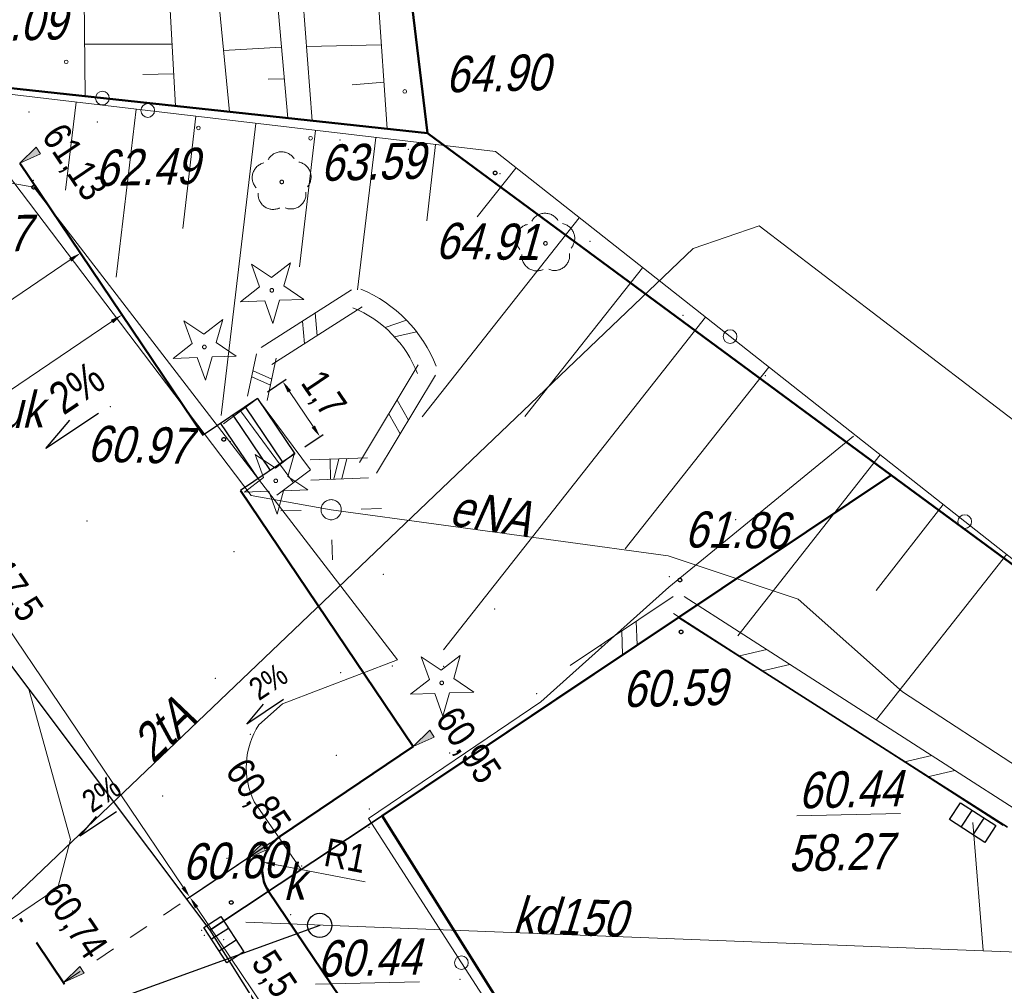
# Model space of a CAD drawing. Header units: metres. Extents: x 5515053 to 5515176, y 5844635 to 5844761.
# Tile 6 of 8: x 5515121 to 5515146, y 5844694 to 5844718. Entities that reach past the tile are written whole.
import ezdxf
from ezdxf.enums import TextEntityAlignment as Align

# ---------------------------------------------------------------- set-up
doc = ezdxf.new("R2010")
doc.units = ezdxf.units.M
doc.header["$LTSCALE"] = 1000
doc.header["$MEASUREMENT"] = 0
for name, pattern in [('0.5_0.5', [1, 0.5, -0.5]), ('1', [0]), ('DASHDOT', [1, 0.5, -0.25, 0, -0.25]), ('GDE', [0]), ('KOC', [2, 1.5, -0.5]), ('KOJ', [0]), ('KOU', [1.5, 1, -0.5]), ('SCH', [0]), ('UPE', [0]), ('UPK', [0]), ('UPT', [0]), ('WSN', [0]), ('WSQ', [1.75, 1.25, -0.5])]:
    doc.linetypes.add(name, pattern=pattern)
doc.layers.get('0').update_dxf_attribs({"color": 250, "linetype": 'CONTINUOUS', "lineweight": 30})
doc.layers.get('Defpoints').update_dxf_attribs({"linetype": 'CONTINUOUS'})
for name, color, linetype in [('!KZ_GRANICE', 40, '0.5_0.5'), ('!KZ_MAPA', 253, '0.5_0.5'), ('!KZ_RZĘDNE PROJ.', 5, 'CONTINUOUS')]:
    doc.layers.add(name, color=color, linetype=linetype)
for name, color, linetype, lineweight in [('!KZ_KANALIZACJA DESZCZOWA', 3, 'CONTINUOUS', 30), ('!KZ_KRAWĘŻNIK', 7, 'CONTINUOUS', 50), ('!KZ_OBRZEŻE', 7, 'CONTINUOUS', 30), ('!KZ_OŚ', 1, 'DASHDOT', 30), ('!KZ_SPADKI', 7, 'CONTINUOUS', 25), ('!KZ_WYMIARY', 7, '1', 13), ('EBT_R_L_1', 7, '1', 18), ('EDZ_L_1', 30, 'GDE', 50), ('point', 5, 'CONTINUOUS', 13), ('SDR_L_1', 7, '1', 25), ('SDR_R_L_1', 7, '1', 35), ('SDR_R_L_2', 7, '1', 18), ('SDR_T_3', 7, 'CONTINUOUS', 18), ('SZO_L_1', 7, '1', 18), ('SZO_R_L_1', 7, '1', 18), ('UEEN_R_L_1', 1, '1', 18), ('UEEN_R_T_2', 1, 'CONTINUOUS', 18), ('UKKA_R_T_3', 14, 'CONTINUOUS', 18), ('UKKD_R_L_1', 14, '1', 18), ('UKKD_R_T_2', 14, 'CONTINUOUS', 18), ('UKKD_R_T_4', 14, 'CONTINUOUS', 18), ('UTTM_R_L_1', 30, '1', 18), ('UTTM_R_T_2', 30, 'CONTINUOUS', 18), ('WUK_L_1', 15, '1', 18), ('WUK_R_L_1', 15, '1', 18), ('WUK_R_T_3', 247, 'CONTINUOUS', 18), ('WUK_T_1', 237, 'CONTINUOUS', 18), ('WUK_T_3', 247, 'CONTINUOUS', 18)]:
    doc.layers.add(name, color=color, linetype=linetype, lineweight=lineweight)
doc.styles.add('plan', font='ARIALN.TTF', dxfattribs={"height": 0.7})
doc.styles.get("Standard").update_dxf_attribs({"font": 'ARIALN.TTF', "width": 0.75})
doc.dimstyles.new('plan', dxfattribs={"dimtxt": 0.7, "dimasz": 0.3, "dimexe": 0.1, "dimexo": 0.3, "dimgap": 0.2, "dimtad": 1, "dimzin": 9, "dimtxsty": 'plan', "dimcen": 0, "dimclrd": 256, "dimclre": 256, "dimclrt": 256, "dimazin": 2, "dimtfac": 1, "dimtofl": 0, "dimtmove": 0, "dimatfit": 3, "dimfxl": 1, "dimlwd": -1, "dimarcsym": 0})

# ---------------------------------------------------------------- blocks, each defined once
blk = doc.blocks.new('WSU')
blk.add_circle((0, 0), 0.045)
blk = doc.blocks.new('MAPA')
at = {"color": 251, "lineweight": 13}
for p, q in [((63.575, -49.465), (63.369, -48.901)), ((63.369, -48.901), (63.867, -49.237)), ((63.867, -49.237), (64.339, -48.867)), ((64.339, -48.867), (64.174, -49.444)), ((64.174, -49.444), (64.672, -49.779)), ((63.102, -49.835), (63.575, -49.465)), ((63.702, -49.814), (63.102, -49.835)), ((63.907, -50.377), (63.702, -49.814)), ((64.072, -49.8), (63.907, -50.377)), ((64.672, -49.779), (64.072, -49.8)), ((61.897, -50.874), (61.691, -50.31)), ((61.691, -50.31), (62.189, -50.646)), ((62.189, -50.646), (62.661, -50.276)), ((62.661, -50.276), (62.496, -50.853)), ((61.424, -51.244), (61.897, -50.874)), ((62.496, -50.853), (62.994, -51.188)), ((62.024, -51.223), (61.424, -51.244)), ((62.229, -51.786), (62.024, -51.223)), ((62.394, -51.209), (62.229, -51.786)), ((62.994, -51.188), (62.394, -51.209)), ((63.966, -53.975), (64.439, -53.606)), ((64.439, -53.606), (64.274, -54.183)), ((63.674, -54.204), (63.468, -53.64)), ((63.468, -53.64), (63.966, -53.975)), ((65.337, -54.259), (65.325, -53.759)), ((63.201, -54.574), (63.674, -54.204)), ((64.274, -54.183), (64.771, -54.518)), ((63.801, -54.552), (63.201, -54.574)), ((64.007, -55.116), (63.801, -54.552)), ((64.172, -54.539), (64.007, -55.116)), ((64.771, -54.518), (64.172, -54.539)), ((64.105, -55.038), (64.604, -55.026)), ((66.104, -54.992), (66.604, -54.98)), ((65.372, -55.759), (65.383, -56.259)), ((67.801, -59.23), (67.595, -58.666)), ((67.595, -58.666), (68.093, -59.001)), ((68.093, -59.001), (68.566, -58.632)), ((68.566, -58.632), (68.401, -59.209)), ((67.328, -59.6), (67.801, -59.23)), ((68.401, -59.209), (68.898, -59.544)), ((67.928, -59.578), (67.328, -59.6)), ((68.134, -60.142), (67.928, -59.578)), ((68.299, -59.565), (68.134, -60.142)), ((68.898, -59.544), (68.299, -59.565))]:
    blk.add_line(p, q, dxfattribs=at)
at = {"color": 251}
for p, q in [((80.731, -62.717), (81.003, -62.297)), ((81.003, -62.297), (81.884, -62.868)), ((81.025, -62.907), (81.297, -62.488)), ((81.319, -63.098), (81.591, -62.678)), ((81.613, -63.288), (80.731, -62.717)), ((81.884, -62.868), (81.613, -63.288)), ((62.189, -65.401, 60.451), (62.608, -65.129, 60.451)), ((62.608, -65.129, 60.451), (63.179, -66.01, 60.451)), ((62.76, -66.282, 60.451), (62.189, -65.401, 60.451)), ((62.799, -65.423, 60.451), (62.379, -65.695, 60.451)), ((62.989, -65.717, 60.451), (62.569, -65.988, 60.451)), ((63.179, -66.01, 60.451), (62.76, -66.282, 60.451))]:
    blk.add_line(p, q, dxfattribs=at)
for centre in [(69.432, -46.633), (57.957, -46.988), (62.683, -53.26), (74.027, -56.759), (74.057, -58.049), (62.869, -64.779)]:
    blk.add_circle(centre, 0.045, dxfattribs=at)
at = {"color": 251, "lineweight": 13}
for centre, radius in [((64.126, -46.856), 0.045), ((63.878, -49.552), 0.045), ((62.2, -50.961), 0.045), ((63.977, -54.291), 0.045), ((65.354, -55.009), 0.25), ((68.104, -59.317), 0.045)]:
    blk.add_circle(centre, radius, dxfattribs=at)
at = {"color": 253, "lineweight": 13}
blk.add_circle((70.683, -48.384), 0.045, dxfattribs=at)
at = {"color": 251, "lineweight": 13}
for centre, start, end in [((64.117, -46.481), 31.4684, 151.1776), ((63.766, -46.748), 103.4727, 223.1777), ((64.48, -46.731), 319.4682, 79.1732), ((63.912, -47.164), 175.4764, 295.1719), ((64.353, -47.154), 247.474, 7.1695), ((70.674, -48.01), 31.4684, 151.1776), ((70.323, -48.277), 103.4727, 223.1777), ((71.036, -48.26), 319.4682, 79.1732), ((70.469, -48.693), 175.4764, 295.1719), ((70.91, -48.683), 247.474, 7.1695)]:
    blk.add_arc(centre, 0.375, start, end, dxfattribs=at)
at = {"layer": 'EBT_R_L_1', "color": 251, "linetype": 'SCH', "lineweight": 18}
for p, q in [((62.674, -52.87), (63.52, -52.241)), ((63.52, -52.241), (64.841, -54.021)), ((63.097, -52.551), (64.419, -54.341)), ((64.841, -54.021), (64.006, -54.65))]:
    blk.add_line(p, q, dxfattribs=at)
at = {"layer": 'EDZ_L_1', "color": 251, "linetype": 'GDE'}
for p, q in [((67.75, -45.64), (65.36, -25.802)), ((67.75, -45.64), (43.5, -43.03)), ((79.28, -54.15), (67.75, -45.64)), ((66.62, -62.62), (79.28, -54.15)), ((79.28, -54.15), (93.89, -64.923)), ((73.66, -73.84), (66.62, -62.62))]:
    blk.add_line(p, q, dxfattribs=at)
at = {"layer": 'point', "color": 251}
for p in [(57.839, -45.115, 61.336), (57.839, -45.115, 61.336), (59.536, -45.366, 61.577), (59.536, -45.366, 61.577), (65.576, -45.816, 63.798), (65.576, -45.816, 63.798), (67.274, -46.046, 64.509), (67.274, -46.046, 64.509), (69.55, -46.65, 64.969), (69.55, -46.65, 64.969), (57.945, -46.817, 61.207), (57.945, -46.817, 61.207), (71.787, -48.334, 64.903), (71.787, -48.334, 64.903), (74.107, -50.175, 64.758), (74.107, -50.175, 64.758), (76.152, -51.673, 64.691), (76.152, -51.673, 64.691), (59.862, -52.449, 60.924), (59.862, -52.449, 60.924), (62.847, -53.316, 61.013), (62.847, -53.316, 61.013), (59.284, -55.294, 60.868), (59.284, -55.294, 60.868), (75.415, -55.259, 62.578), (75.415, -55.259, 62.578), (62.936, -56.052, 60.836), (62.936, -56.052, 60.836), (66.648, -56.617, 61.163), (66.648, -56.617, 61.163), (73.762, -56.672, 61.928), (73.762, -56.672, 61.928), (69.422, -57.475, 61.199), (69.422, -57.475, 61.199), (72.067, -58.399, 61.308), (72.067, -58.399, 61.308), (66.877, -58.9, 60.99), (66.877, -58.9, 60.99), (68.149, -58.904, 60.588), (68.149, -58.904, 60.588), (62.472, -59.2, 60.817), (62.472, -59.2, 60.817), (65.59, -59.06, 60.862), (65.59, -59.06, 60.862), (70.468, -59.588, 60.914), (70.468, -59.588, 60.914), (63.343, -60.593, 60.914), (63.343, -60.593, 60.914), (65.484, -61.121, 60.962), (65.484, -61.121, 60.962), (68.301, -61.061, 60.882), (68.301, -61.061, 60.882), (61.166, -62.13, 60.721), (61.166, -62.13, 60.721), (66.306, -62.451, 60.874), (66.306, -62.451, 60.874), (66.295, -62.913, 60.713), (66.295, -62.913, 60.713), (62.763, -63.68, 60.65), (64.618, -63.869, 60.797), (64.618, -63.869, 60.797), (58.926, -64.99, 60.661), (58.926, -64.99, 60.661), (64.343, -65.084, 60.519), (64.343, -65.084, 60.519), (62.135, -65.476, 60.66), (62.135, -65.476, 60.66), (62.199, -65.597, 60.631), (62.199, -65.597, 60.631), (62.684, -65.706, 60.451), (62.684, -65.706, 60.451), (68.554, -66.692, 60.61), (68.554, -66.692, 60.61)]:
    blk.add_point(p, dxfattribs=at)
at = {"layer": 'SDR_L_1', "color": 251, "linetype": 'KOC', "lineweight": 18}
for p, q in [((57.957, -46.988), (55.547, -46.564)), ((67.001, -58.742), (57.957, -46.988)), ((64.145, -59.838), (67.001, -58.742)), ((63.557, -60.362), (64.145, -59.838)), ((64.6, -63.949), (63.441, -62.275))]:
    blk.add_line(p, q, dxfattribs=at)
at = {"layer": 'SDR_L_1', "color": 251, "linetype": 'KOJ', "lineweight": 25}
for p, q in [((56.969, -58.324), (57.835, -59.474)), ((57.835, -59.474), (62.335, -65.471)), ((62.335, -65.471), (64.848, -69.454))]:
    blk.add_line(p, q, dxfattribs=at)
at = {"layer": 'SDR_L_1', "color": 251, "linetype": 'KOU', "lineweight": 18}
for p, q in [((58.872, -63.211), (57.835, -59.474)), ((58.56, -64.418), (58.872, -63.211)), ((55.102, -66.739), (58.56, -64.418))]:
    blk.add_line(p, q, dxfattribs=at)
at = {"layer": 'SDR_L_1', "color": 251, "linetype": 'KOC', "lineweight": 18}
blk.add_arc((65.172, -61.42), 1.93, 146.7626, 206.3063, dxfattribs=at)
at = {"layer": 'SDR_R_L_1', "color": 251, "linetype": 'KOJ', "lineweight": 35}
for p, q in [((71.565, -59.307), (73.988, -57.69)), ((73.988, -57.69), (82.171, -62.903)), ((66.62, -62.622), (71.565, -59.307)), ((62.335, -65.471), (66.62, -62.622))]:
    blk.add_line(p, q, dxfattribs=at)
at = {"layer": 'SDR_R_L_2', "color": 251, "linetype": '1'}
for p, q in [((65.859, -49.542), (63.611, -50.974)), ((66.127, -49.964), (63.88, -51.396)), ((64.96, -50.115), (65.004, -50.68)), ((64.645, -50.316), (64.689, -50.881)), ((66.695, -50.479), (67.224, -50.291)), ((66.931, -50.709), (67.478, -50.582)), ((63.501, -51.133), (63.275, -52.189)), ((63.99, -51.238), (63.764, -52.293)), ((66.056, -53.839), (67.52, -51.404)), ((63.411, -51.555), (63.877, -51.765)), ((66.485, -54.097), (67.949, -51.662)), ((63.379, -51.703), (63.846, -51.913)), ((67.275, -52.782), (66.993, -52.281)), ((67.07, -53.123), (66.788, -52.622)), ((64.832, -53.771), (66.261, -53.718)), ((65.422, -54.249), (65.547, -53.744)), ((65.622, -54.242), (65.747, -53.737)), ((64.851, -54.271), (66.28, -54.218)), ((71.301, -58.882), (73.862, -57.172)), ((74.136, -57.17), (78.238, -59.806)), ((71.579, -59.298), (74.14, -57.588)), ((72.962, -58.374), (72.94, -57.788)), ((73.866, -57.59), (77.968, -60.226)), ((72.603, -58.614), (72.582, -58.027)), ((75.507, -58.645), (76.187, -58.488)), ((76.081, -59.014), (76.761, -58.857)), ((78.238, -59.806), (82.34, -62.442)), ((77.968, -60.226), (82.07, -62.862)), ((79.609, -61.281), (80.289, -61.124)), ((80.183, -61.65), (80.863, -61.493))]:
    blk.add_line(p, q, dxfattribs=at)
for radius in [3.43, 2.93]:
    blk.add_arc((64.772, -52.689), radius, 21.3178, 67.4234, dxfattribs=at)
at = {"layer": 'SZO_L_1', "color": 251, "linetype": '1'}
for p, q in [((66.952, -39.028), (67.749, -45.642)), ((51.584, -43.901), (59.666, -44.771)), ((59.666, -44.771), (67.749, -45.642)), ((73.751, -56.936), (78.345, -53.179)), ((70.566, -59.79), (73.751, -56.936)), ((66.282, -62.69), (70.566, -59.79)), ((68.595, -66.277), (66.282, -62.69)), ((70.909, -69.864), (68.595, -66.277))]:
    blk.add_line(p, q, dxfattribs=at)
for centre in [(59.666, -44.771), (68.595, -66.277)]:
    blk.add_circle(centre, 0.17, dxfattribs=at)
at = {"layer": 'SZO_R_L_1', "color": 251, "linetype": '1'}
for p, q in [((60.794, -45.079), (52.148, -44.055)), ((69.44, -46.103), (60.794, -45.079)), ((75.276, -50.703), (69.44, -46.103)), ((81.112, -55.304), (75.276, -50.703)), ((86.948, -59.905), (81.112, -55.304))]:
    blk.add_line(p, q, dxfattribs=at)
for centre in [(60.794, -45.079), (75.276, -50.703), (81.112, -55.304)]:
    blk.add_circle(centre, 0.17, dxfattribs=at)
at = {"layer": 'UEEN_R_L_1', "color": 251, "linetype": 'UPE', "lineweight": 18}
for p, q in [((63.366, -54.655), (57.062, -46.348)), ((65.354, -55.009), (63.366, -54.655)), ((73.733, -56.156), (65.354, -55.009)), ((76.968, -57.231), (73.733, -56.156)), ((79.562, -59.542), (76.968, -57.231)), ((83.574, -62.16), (79.562, -59.542))]:
    blk.add_line(p, q, dxfattribs=at)
at = {"layer": 'UKKD_R_L_1', "color": 251, "linetype": 'UPK', "lineweight": 18}
for p, q in [((81.308, -62.793), (81.571, -65.977)), ((63.231, -65.271), (87.608, -66.218))]:
    blk.add_line(p, q, dxfattribs=at)
at = {"layer": 'UTTM_R_L_1', "color": 251, "linetype": 'UPT', "lineweight": 18}
for p, q in [((75.994, -47.952), (74.356, -48.51)), ((97.427, -64.331), (75.994, -47.952)), ((74.356, -48.51), (52.356, -69.523))]:
    blk.add_line(p, q, dxfattribs=at)
at = {"layer": 'WUK_L_1', "color": 251, "linetype": 'WSQ', "lineweight": 18}
for p, q in [((64.881, -45.338), (63.952, -33.286)), ((65.906, -33.431), (66.746, -45.535)), ((59.235, -44.728), (59.129, -33.628)), ((60.848, -33.548), (61.481, -44.966)), ((62.825, -45.115), (61.732, -33.708)), ((63.269, -34.002), (64.279, -45.272)), ((61.481, -44.966), (59.235, -44.728)), ((64.279, -45.272), (62.825, -45.115)), ((66.746, -45.535), (64.881, -45.338))]:
    blk.add_line(p, q, dxfattribs=at)
at = {"layer": 'WUK_L_1', "color": 251, "linetype": 'WSN', "lineweight": 18}
for p, q in [((61.396, -43.428), (59.225, -43.428)), ((64.118, -43.505), (62.68, -43.588)), ((66.598, -43.448), (64.738, -43.491)), ((61.433, -44.167), (60.673, -44.185)), ((64.197, -44.293), (63.787, -44.303)), ((66.669, -44.376), (65.88, -44.444))]:
    blk.add_line(p, q, dxfattribs=at)
at = {"layer": 'WUK_R_L_1', "color": 251, "linetype": 'WSN', "lineweight": 18}
for p, q in [((59.009, -44.873), (58.749, -47.06)), ((60.503, -45.049), (60.009, -49.221)), ((61.987, -45.224), (61.662, -48.013)), ((63.482, -45.4), (62.619, -52.662)), ((64.966, -45.576), (64.564, -48.966)), ((66.461, -45.751), (66.008, -49.543)), ((67.945, -45.927), (67.729, -47.823)), ((69.44, -46.103), (69.44, -46.103)), ((69.949, -46.511), (68.987, -47.723)), ((71.518, -47.745), (67.621, -52.696)), ((73.097, -48.989), (70.172, -52.687)), ((74.666, -50.223), (68.145, -58.495)), ((76.235, -51.467), (72.668, -55.98)), ((77.804, -52.701), (77.804, -52.701)), ((79.006, -53.644), (75.469, -58.146)), ((80.575, -54.878), (78.904, -57.017)), ((82.154, -56.111), (78.918, -60.227))]:
    blk.add_line(p, q, dxfattribs=at)
at = {"layer": 'WUK_T_1', "color": 251, "rotation": 1.322970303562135}
for p in [(58.765, -43.869), (67.184, -44.604), (62.054, -45.513), (64.841, -45.769)]:
    blk.add_blockref('WSU', p, dxfattribs=at)
at = {"layer": 'SDR_T_3', "color": 251, "oblique": 15}
blk.add_text('bruk', height=0.9, rotation=1.323, dxfattribs=at).set_placement((57.165, -52.518), align=Align.MIDDLE)
at = {"layer": 'UEEN_R_T_2', "color": 251, "oblique": 15}
blk.add_text('eNA', height=0.9, rotation=351.013, dxfattribs=at).set_placement((69.247, -55.539), align=Align.CENTER)
at = {"layer": 'UKKA_R_T_3', "color": 251, "oblique": 15}
blk.add_text('k', height=0.9, rotation=1.323, dxfattribs=at).set_placement((64.166, -64.718))
at = {"layer": 'UKKD_R_T_2', "color": 251, "oblique": 15}
blk.add_text('kd150', height=0.9, rotation=357.793, dxfattribs=at).set_placement((71.27, -65.585), align=Align.CENTER)
at = {"layer": 'UKKD_R_T_4', "color": 251, "oblique": 15}
for p in [(76.979, -62.442), (65.012, -66.63)]:
    blk.add_text('%%U60.44', height=0.9, rotation=1.323, dxfattribs=at).set_placement(p)
blk.add_text('58.27', height=0.9, rotation=1.323, dxfattribs=at).set_placement((76.704, -63.109), align=Align.TOP_LEFT)
at = {"layer": 'UTTM_R_T_2', "color": 251, "oblique": 15}
blk.add_text('2tA', height=0.9, rotation=43.6728, dxfattribs=at).set_placement((61.477, -60.81), align=Align.CENTER)
at = {"layer": 'WUK_R_T_3', "color": 251, "oblique": 15}
for s, rotation, p in [('61.07', 1.323, (55.304, -48.63)), ('64.91', 359.263, (67.941, -48.768)), ('60.97', 358.553, (59.275, -53.809)), ('61.86', 359.263, (74.138, -55.947)), ('60.59', 1.323, (72.609, -59.923)), ('60.60', 1.323, (61.656, -64.217))]:
    blk.add_text(s, height=0.9, rotation=rotation, dxfattribs=at).set_placement(p)
at = {"layer": 'WUK_T_3', "color": 251, "oblique": 15}
for s, p in [('61.09', (56.193, -43.368)), ('64.90', (68.205, -44.631)), ('62.49', (59.487, -46.963)), ('63.59', (65.095, -46.833))]:
    blk.add_text(s, height=0.9, rotation=1.323, dxfattribs=at).set_placement(p)
blk = doc.blocks.new('GRANICE')
at = {"layer": 'EDZ_L_1', "linetype": 'GDE'}
for p, q in [((67.75, -45.64), (65.36, -25.802)), ((67.75, -45.64), (43.5, -43.03)), ((79.28, -54.15), (67.75, -45.64)), ((66.62, -62.62), (79.28, -54.15)), ((79.28, -54.15), (93.89, -64.923)), ((73.66, -73.84), (66.62, -62.62))]:
    blk.add_line(p, q, dxfattribs=at)
blk = doc.blocks.new('*D295')
at = {"layer": '!KZ_WYMIARY', "transparency": 16777216}
blk.add_line((5515129.781, 5844696.901), (5515127.534, 5844697.338), dxfattribs=at)
blk.add_solid([(5515127.543, 5844697.387), (5515127.524, 5844697.289), (5515127.239, 5844697.395)], dxfattribs=at)
at = {"layer": 'Defpoints', "color": 0, "transparency": 16777216}
for p in [(5515127.239, 5844697.395), (5515128.221, 5844697.204)]:
    blk.add_point(p, dxfattribs=at)
at = {"layer": '!KZ_WYMIARY', "transparency": 16777216, "insert": (5515129.29, 5844697.558), "char_height": 0.7, "attachment_point": 5, "rotation": 349.013, "style": 'plan'}
blk.add_mtext('R1', dxfattribs=at)
blk = doc.blocks.new('*D302')
at = {"layer": '!KZ_WYMIARY', "lineweight": -2, "transparency": 16777216}
for p, q in [((5515127.349, 5844709.097), (5515127.811, 5844709.409)), ((5515128.277, 5844707.722), (5515128.739, 5844708.034))]:
    blk.add_line(p, q, dxfattribs=at)
at = {"layer": '!KZ_WYMIARY', "transparency": 16777216}
blk.add_line((5515127.896, 5844709.104), (5515128.488, 5844708.227), dxfattribs=at)
for points in [[(5515127.937, 5844709.132), (5515127.854, 5844709.076), (5515127.728, 5844709.353)], [(5515128.53, 5844708.255), (5515128.447, 5844708.199), (5515128.656, 5844707.978)]]:
    blk.add_solid(points, dxfattribs=at)
at = {"layer": 'Defpoints', "color": 0, "transparency": 16777216}
for p in [(5515127.1, 5844708.929), (5515128.656, 5844707.978), (5515128.028, 5844707.554)]:
    blk.add_point(p, dxfattribs=at)
at = {"layer": '!KZ_WYMIARY', "transparency": 16777216, "insert": (5515128.707, 5844709.013), "char_height": 0.7, "attachment_point": 5, "rotation": 304.013, "style": 'plan'}
blk.add_mtext('1,7', dxfattribs=at)
blk = doc.blocks.new('*D303')
at = {"layer": '!KZ_WYMIARY', "lineweight": -2, "transparency": 16777216}
for p, q in [((5515116.795, 5844711.812), (5515115.548, 5844710.971)), ((5515127.415, 5844697.867), (5515125.337, 5844696.465))]:
    blk.add_line(p, q, dxfattribs=at)
at = {"layer": '!KZ_WYMIARY', "transparency": 16777216}
blk.add_line((5515115.799, 5844710.778), (5515125.252, 5844696.769), dxfattribs=at)
for points in [[(5515115.84, 5844710.806), (5515115.757, 5844710.75), (5515115.631, 5844711.027)], [(5515125.294, 5844696.797), (5515125.211, 5844696.741), (5515125.42, 5844696.521)]]:
    blk.add_solid(points, dxfattribs=at)
at = {"layer": 'Defpoints', "color": 0, "transparency": 16777216}
for p in [(5515117.043, 5844711.98), (5515127.664, 5844698.035), (5515125.42, 5844696.521)]:
    blk.add_point(p, dxfattribs=at)
at = {"layer": '!KZ_WYMIARY', "transparency": 16777216, "insert": (5515121.04, 5844704.121), "char_height": 0.7, "attachment_point": 5, "rotation": 304.013, "style": 'plan'}
blk.add_mtext('17,5', dxfattribs=at)
blk = doc.blocks.new('*D304')
at = {"layer": '!KZ_WYMIARY', "lineweight": -2, "transparency": 16777216}
for p, q in [((5515127.415, 5844697.867), (5515125.337, 5844696.465)), ((5515126.067, 5844690.318), (5515128.581, 5844692.015))]:
    blk.add_line(p, q, dxfattribs=at)
at = {"layer": '!KZ_WYMIARY', "transparency": 16777216}
blk.add_line((5515125.588, 5844696.272), (5515128.331, 5844692.208), dxfattribs=at)
for points in [[(5515125.629, 5844696.3), (5515125.546, 5844696.244), (5515125.42, 5844696.521)], [(5515128.372, 5844692.236), (5515128.289, 5844692.18), (5515128.498, 5844691.959)]]:
    blk.add_solid(points, dxfattribs=at)
at = {"layer": 'Defpoints', "color": 0, "transparency": 16777216}
for p in [(5515127.664, 5844698.035), (5515128.498, 5844691.959), (5515125.818, 5844690.151)]:
    blk.add_point(p, dxfattribs=at)
at = {"layer": '!KZ_WYMIARY', "transparency": 16777216, "insert": (5515127.473, 5844694.586), "char_height": 0.7, "attachment_point": 5, "rotation": 304.013, "style": 'plan'}
blk.add_mtext('5,5', dxfattribs=at)
blk = doc.blocks.new('*D312')
at = {"layer": '!KZ_WYMIARY', "lineweight": -2, "transparency": 16777216}
for p, q in [((5515122.666, 5844712.586), (5515122.64, 5844712.625)), ((5515118.751, 5844709.449), (5515118.495, 5844709.828))]:
    blk.add_line(p, q, dxfattribs=at)
at = {"layer": '!KZ_WYMIARY', "transparency": 16777216}
blk.add_line((5515118.8, 5844709.913), (5515122.447, 5844712.374), dxfattribs=at)
for points in [[(5515122.419, 5844712.416), (5515122.475, 5844712.333), (5515122.696, 5844712.542)], [(5515118.772, 5844709.954), (5515118.828, 5844709.872), (5515118.551, 5844709.745)]]:
    blk.add_solid(points, dxfattribs=at)
at = {"layer": 'Defpoints', "color": 0, "transparency": 16777216}
for p in [(5515122.696, 5844712.542), (5515122.834, 5844712.337), (5515118.919, 5844709.2)]:
    blk.add_point(p, dxfattribs=at)
at = {"layer": '!KZ_WYMIARY', "transparency": 16777216, "insert": (5515120.312, 5844711.605), "char_height": 0.7, "attachment_point": 5, "rotation": 34.0131, "style": 'plan'}
blk.add_mtext('5', dxfattribs=at)
blk = doc.blocks.new('*D314')
at = {"layer": '!KZ_WYMIARY', "lineweight": -2, "transparency": 16777216}
for p, q in [((5515123.571, 5844711.245), (5515123.675, 5844711.091)), ((5515114.86, 5844705.383), (5515114.971, 5844705.218))]:
    blk.add_line(p, q, dxfattribs=at)
at = {"layer": '!KZ_WYMIARY', "transparency": 16777216}
blk.add_line((5515115.276, 5844705.303), (5515123.482, 5844710.84), dxfattribs=at)
for points in [[(5515123.454, 5844710.882), (5515123.51, 5844710.799), (5515123.731, 5844711.008)], [(5515115.248, 5844705.344), (5515115.304, 5844705.261), (5515115.027, 5844705.135)]]:
    blk.add_solid(points, dxfattribs=at)
at = {"layer": 'Defpoints', "color": 0, "transparency": 16777216}
for p in [(5515123.731, 5844711.008), (5515123.739, 5844710.996), (5515115.027, 5844705.135)]:
    blk.add_point(p, dxfattribs=at)
at = {"layer": '!KZ_WYMIARY', "transparency": 16777216, "insert": (5515119.032, 5844708.586), "char_height": 0.7, "attachment_point": 5, "rotation": 34.0131, "style": 'plan'}
blk.add_mtext('10,5', dxfattribs=at)

msp = doc.modelspace()

# ---------------------------------------------------------------- hatches: boundary and pattern name
at = {"layer": '!KZ_RZĘDNE PROJ.'}
h = msp.add_hatch(color=5, dxfattribs=at)
h.dxf.hatch_style = 1
h.paths.add_polyline_path([(5515121.595, 5844715.179), (5515121.188, 5844714.777), (5515121.709, 5844715.011)])
h = msp.add_hatch(color=5, dxfattribs=at)
h.dxf.hatch_style = 1
h.paths.add_polyline_path([(5515131.384, 5844700.673), (5515130.977, 5844700.271), (5515131.498, 5844700.505)])
h = msp.add_hatch(color=5, dxfattribs=at)
h.dxf.hatch_style = 1
h.paths.add_polyline_path([(5515127.239, 5844697.876), (5515126.832, 5844697.473), (5515127.353, 5844697.707)])
h = msp.add_hatch(color=5, dxfattribs=at)
h.dxf.hatch_style = 1
h.paths.add_polyline_path([(5515122.68, 5844694.8), (5515122.274, 5844694.397), (5515122.794, 5844694.631)])

# ---------------------------------------------------------------- linework, layer by layer
at = {"layer": '!KZ_KANALIZACJA DESZCZOWA', "linetype": 'Continuous'}
msp.add_line((5515128.649, 5844695.821), (5515118.085, 5844691.99), dxfattribs=at)
msp.add_circle((5515128.649, 5844695.821), 0.3, dxfattribs=at)
at = {"layer": '!KZ_KRAWĘŻNIK'}
for p, q in [((5515121.188, 5844714.777), (5515125.749, 5844708.018)), ((5515126.677, 5844706.642), (5515130.977, 5844700.271))]:
    msp.add_line(p, q, dxfattribs=at)
at = {"layer": '!KZ_KRAWĘŻNIK', "linetype": 'Continuous'}
for p, q in [((5515130.977, 5844700.271), (5515127.661, 5844698.033)), ((5515127.387, 5844696.652), (5515130.341, 5844692.274))]:
    msp.add_line(p, q, dxfattribs=at)
at = {"layer": '!KZ_KRAWĘŻNIK', "linetype": '0.5_0.5', "lineweight": 9, "ltscale": 0.001}
msp.add_line((5515121.445, 5844693.838), (5515127.661, 5844698.033), dxfattribs=at)
at = {"layer": '!KZ_KRAWĘŻNIK', "linetype": 'Continuous'}
msp.add_arc((5515128.221, 5844697.204), 1, 124.013, 214.013, dxfattribs=at)
at = {"layer": '!KZ_OBRZEŻE'}
for p, q in [((5515127.1, 5844708.929), (5515125.749, 5844708.018)), ((5515127.1, 5844708.929), (5515128.028, 5844707.554)), ((5515126.793, 5844708.722), (5515127.721, 5844707.347)), ((5515126.486, 5844708.515), (5515127.414, 5844707.14)), ((5515126.18, 5844708.308), (5515127.108, 5844706.933)), ((5515128.028, 5844707.554), (5515126.677, 5844706.642))]:
    msp.add_line(p, q, dxfattribs=at)
at = {"layer": '!KZ_OŚ', "lineweight": 50, "ltscale": 0.0025}
msp.add_line((5515109.967, 5844712.633), (5515128.243, 5844685.551), dxfattribs=at)
at = {"layer": '!KZ_SPADKI', "lineweight": 30}
for p, q in [((5515123.146, 5844708.556), (5515121.842, 5844707.687)), ((5515121.842, 5844707.687), (5515122.439, 5844708.387)), ((5515127.746, 5844701.438), (5515126.834, 5844700.829)), ((5515126.834, 5844700.829), (5515127.252, 5844701.32)), ((5515123.594, 5844698.646), (5515122.682, 5844698.038)), ((5515122.682, 5844698.038), (5515123.1, 5844698.528))]:
    msp.add_line(p, q, dxfattribs=at)
at = {"layer": '!KZ_WYMIARY', "color": 5}
for points in [[(5515121.595, 5844715.179), (5515121.188, 5844714.777), (5515121.709, 5844715.011)], [(5515131.384, 5844700.673), (5515130.977, 5844700.271), (5515131.498, 5844700.505)], [(5515127.239, 5844697.876), (5515126.832, 5844697.473), (5515127.353, 5844697.707)], [(5515122.68, 5844694.8), (5515122.274, 5844694.397), (5515122.794, 5844694.631)]]:
    msp.add_lwpolyline(points, close=True, dxfattribs=at)

# ---------------------------------------------------------------- block references
at = {"layer": '!KZ_GRANICE', "linetype": 'Continuous'}
msp.add_blockref('GRANICE', (5515063.58, 5844761.17), dxfattribs=at)
at = {"layer": '!KZ_MAPA', "linetype": 'Continuous'}
msp.add_blockref('MAPA', (5515063.58, 5844761.17), dxfattribs=at)

# ---------------------------------------------------------------- texts
at = {"layer": '!KZ_RZĘDNE PROJ.', "color": 5, "char_height": 0.7, "width": 5.32125, "attachment_point": 1, "rotation": 304.0368}
for s, insert in [('{\\W1;61,13}', (5515122.296, 5844715.844)), ('{\\W1;60,95}', (5515132.085, 5844701.338)), ('{\\W1;60,85}', (5515126.86, 5844700.054)), ('{\\W1;60,74}', (5515122.302, 5844696.978))]:
    msp.add_mtext(s, dxfattribs=dict(at, insert=insert))
at = {"layer": '!KZ_SPADKI', "attachment_point": 5, "rotation": 33.7491, "style": 'plan'}
for insert, char_height, width in [((5515122.608, 5844709.194), 0.8, 1.63137), ((5515127.37, 5844701.884), 0.56, 1.14196), ((5515123.218, 5844699.093), 0.56, 1.14196)]:
    msp.add_mtext('2%', dxfattribs=dict(at, insert=insert, char_height=char_height, width=width))

# ---------------------------------------------------------------- dimensions: what is measured, and where the dimension line sits
at = {"layer": '!KZ_WYMIARY'}
for base, p1, p2, angle, picture, middle in [((5515122.696, 5844712.542), (5515118.919, 5844709.2), (5515122.834, 5844712.337), 214.0131, '*D312', (5515120.312, 5844711.605)), ((5515125.42, 5844696.521), (5515117.043, 5844711.98), (5515127.664, 5844698.035), 124.013, '*D303', (5515121.04, 5844704.121)), ((5515123.731, 5844711.008), (5515115.027, 5844705.135), (5515123.739, 5844710.996), 214.0131, '*D314', (5515119.032, 5844708.586)), ((5515128.498, 5844691.959), (5515127.664, 5844698.035), (5515125.818, 5844690.151), 124.013, '*D304', (5515127.473, 5844694.586))]:
    dim = msp.add_linear_dim(base=base, p1=p1, p2=p2, angle=angle, dimstyle='plan', override={"dimtmove": 1}, dxfattribs=at)
    dim.commit()
    dim.dimension.update_dxf_attribs({"geometry": picture, "text_midpoint": middle})
dim = msp.add_aligned_dim(p1=(5515127.1, 5844708.929), p2=(5515128.028, 5844707.554), distance=0.758, text='1,7', dimstyle='plan', dxfattribs=at)
dim.commit()
dim.dimension.update_dxf_attribs({"geometry": '*D302', "text_midpoint": (5515128.707, 5844709.013)})
dim = msp.add_radius_dim(center=(5515128.221, 5844697.204), mpoint=(5515127.239, 5844697.395), dimstyle='plan', dxfattribs=at)
dim.commit()
dim.dimension.update_dxf_attribs({"geometry": '*D295', "text_midpoint": (5515129.185, 5844697.017), "dimtype": 164})

doc.saveas('drawing.dxf')
